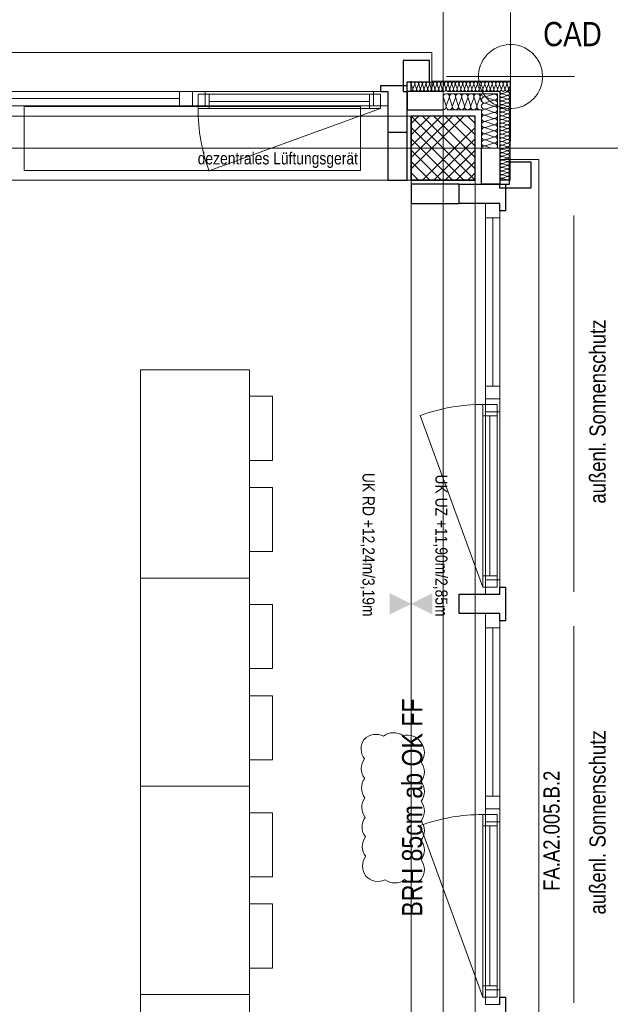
# Model space of a CAD drawing. Extents: x -634 to 300, y 62 to 1102.
# Tile 122 of 125: x -45 to 29, y 884 to 1007. Entities that reach past the tile are written whole.
import ezdxf
from ezdxf.lldxf.tags import DXFTag

# ---------------------------------------------------------------- set-up
doc = ezdxf.new("R2010")
doc.units = 0
doc.layers.get('0').update_dxf_attribs({"lineweight": 13})
doc.layers.add('--70 -72 Beschriftung-9 Einfügepunkt CAD', color=6, linetype='Continuous', lineweight=18, true_color=0xff00ff, plot=False)
for name, color, linetype, lineweight, true_color in [('30 -33 Aussenwände- 3 Aussenstützen', 7, 'Continuous', 50, 0x0000dd), ('30 -33 Aussenwände- 7 Fassade_ Elemente', 7, 'Continuous', 9, 0x00aacc), ('30 -35 Decken- 1 Konstruktion-Träger- Stahlbeton', 7, 'Continuous', 13, 0x33aa00), ('60- 61 allgemeine Ausstattung- 1 Möbel', 9, 'Continuous', 9, 0x808080), ('70 -72 Beschriftung- 1 Beschriftung allgemein', 7, 'Continuous', 9, 0xff6633), ('70 -76 Bemaßung- 2 Allgemein', 9, 'Continuous', 5, 0x808080), ('70 -77 Revision- 2 Wolken', 7, 'Continuous', 18, 0x944cff)]:
    doc.layers.add(name, color=color, linetype=linetype, lineweight=lineweight, true_color=true_color)
doc.layers.add('30 -33 Aussenwände- 8 Sonnenschutz', color=7, linetype='Continuous', lineweight=9)
doc.layers.add('70 -71 Achsen- 1 Gebäudeachsen', color=7, linetype='STRICHPUNKT2-A06CPW00L0', lineweight=18)
doc.styles.get("Standard").update_dxf_attribs({"font": 'ARIALN.TTF'})
tags = doc.linetypes.add('grob-A06CPVZVL0', pattern=[14, 3, -8, 3]).pattern_tags.tags
tags[8:9] = [DXFTag(74, 4), DXFTag(75, 0), DXFTag(340, '0'), DXFTag(46, 0.0), DXFTag(50, 0.0), DXFTag(44, 0.0), DXFTag(45, 0.0)]
tags[6:7] = [DXFTag(74, 4), DXFTag(75, 0), DXFTag(340, '0'), DXFTag(46, 0.0), DXFTag(50, 0.0), DXFTag(44, 0.0), DXFTag(45, 0.0)]
tags[4:5] = [DXFTag(74, 4), DXFTag(75, 0), DXFTag(340, '0'), DXFTag(46, 0.0), DXFTag(50, 0.0), DXFTag(44, 0.0), DXFTag(45, 0.0)]
tags = doc.linetypes.add('STRICHPUNKT2-A06CPW00L0', pattern=[12.7, 6.35, -3.175, 0, -3.175]).pattern_tags.tags
tags[10:11] = [DXFTag(74, 4), DXFTag(75, 0), DXFTag(340, '0'), DXFTag(46, 0.0), DXFTag(50, 0.0), DXFTag(44, 0.0), DXFTag(45, 0.0)]
tags[8:9] = [DXFTag(74, 4), DXFTag(75, 0), DXFTag(340, '0'), DXFTag(46, 0.0), DXFTag(50, 0.0), DXFTag(44, 0.0), DXFTag(45, 0.0)]
tags[6:7] = [DXFTag(74, 4), DXFTag(75, 0), DXFTag(340, '0'), DXFTag(46, 0.0), DXFTag(50, 0.0), DXFTag(44, 0.0), DXFTag(45, 0.0)]
tags[4:5] = [DXFTag(74, 4), DXFTag(75, 0), DXFTag(340, '0'), DXFTag(46, 0.0), DXFTag(50, 0.0), DXFTag(44, 0.0), DXFTag(45, 0.0)]

# ---------------------------------------------------------------- blocks, each defined once
blk = doc.blocks.new('Referenz-A06CPW02L0')
at = {"layer": '--70 -72 Beschriftung-9 Einfügepunkt CAD', "color": 0, "linetype": 'Continuous', "ltscale": 0.18}
for p, q in [((16.39, 1007.82), (16.39, 991.82)), ((16.39, 1007.82), (16.39, 991.82)), ((16.39, 1007.82), (16.39, 991.82)), ((14.06, 1003.08), (14.39, 1003.29)), ((14.06, 1003.08), (14.39, 1003.29)), ((14.39, 1003.29), (14.74, 1003.47)), ((14.39, 1003.29), (14.74, 1003.47)), ((14.74, 1003.47), (15.1, 1003.61)), ((14.74, 1003.47), (15.1, 1003.61)), ((15.1, 1003.61), (15.48, 1003.72)), ((15.1, 1003.61), (15.48, 1003.72)), ((15.48, 1003.72), (15.86, 1003.79)), ((15.48, 1003.72), (15.86, 1003.79)), ((15.86, 1003.79), (16.26, 1003.82)), ((15.86, 1003.79), (16.26, 1003.82)), ((16.26, 1003.82), (16.65, 1003.82)), ((16.26, 1003.82), (16.65, 1003.82)), ((16.65, 1003.82), (17.04, 1003.77)), ((16.65, 1003.82), (17.04, 1003.77)), ((17.04, 1003.77), (17.42, 1003.69)), ((17.04, 1003.77), (17.42, 1003.69)), ((17.42, 1003.69), (17.8, 1003.57)), ((17.42, 1003.69), (17.8, 1003.57)), ((17.8, 1003.57), (18.16, 1003.41)), ((17.8, 1003.57), (18.16, 1003.41)), ((18.16, 1003.41), (18.5, 1003.22)), ((18.16, 1003.41), (18.5, 1003.22)), ((18.5, 1003.22), (18.82, 1003)), ((18.5, 1003.22), (18.82, 1003)), ((12.99, 1001.94), (13.21, 1002.26)), ((12.99, 1001.94), (13.21, 1002.26)), ((13.21, 1002.26), (13.47, 1002.56)), ((13.21, 1002.26), (13.47, 1002.56)), ((13.47, 1002.56), (13.75, 1002.83)), ((13.47, 1002.56), (13.75, 1002.83)), ((13.75, 1002.83), (14.06, 1003.08)), ((13.75, 1002.83), (14.06, 1003.08)), ((18.82, 1003), (19.12, 1002.74)), ((18.82, 1003), (19.12, 1002.74)), ((19.12, 1002.74), (19.39, 1002.46)), ((19.12, 1002.74), (19.39, 1002.46)), ((19.39, 1002.46), (19.64, 1002.15)), ((19.39, 1002.46), (19.64, 1002.15)), ((19.64, 1002.15), (19.85, 1001.82)), ((19.64, 1002.15), (19.85, 1001.82)), ((12.44, 1000.48), (12.52, 1000.86)), ((12.44, 1000.48), (12.52, 1000.86)), ((12.52, 1000.86), (12.64, 1001.23)), ((12.52, 1000.86), (12.64, 1001.23)), ((12.64, 1001.23), (12.8, 1001.59)), ((12.64, 1001.23), (12.8, 1001.59)), ((12.8, 1001.59), (12.99, 1001.94)), ((12.8, 1001.59), (12.99, 1001.94)), ((19.85, 1001.82), (20.03, 1001.48)), ((19.85, 1001.82), (20.03, 1001.48)), ((20.03, 1001.48), (20.17, 1001.11)), ((20.03, 1001.48), (20.17, 1001.11)), ((20.17, 1001.11), (20.28, 1000.73)), ((20.17, 1001.11), (20.28, 1000.73)), ((8.39, 999.82), (24.39, 999.82)), ((8.39, 999.82), (24.39, 999.82)), ((8.39, 999.82), (24.39, 999.82)), ((12.39, 999.69), (12.4, 1000.09)), ((12.39, 999.69), (12.4, 1000.09)), ((12.42, 999.3), (12.39, 999.69)), ((12.42, 999.3), (12.39, 999.69)), ((12.4, 1000.09), (12.44, 1000.48)), ((12.4, 1000.09), (12.44, 1000.48)), ((20.28, 1000.73), (20.35, 1000.35)), ((20.28, 1000.73), (20.35, 1000.35)), ((20.38, 999.56), (20.33, 999.17)), ((20.38, 999.56), (20.33, 999.17)), ((20.35, 1000.35), (20.38, 999.96)), ((20.35, 1000.35), (20.38, 999.96)), ((20.38, 999.96), (20.38, 999.56)), ((20.38, 999.96), (20.38, 999.56)), ((12.49, 998.92), (12.42, 999.3)), ((12.49, 998.92), (12.42, 999.3)), ((12.6, 998.54), (12.49, 998.92)), ((12.6, 998.54), (12.49, 998.92)), ((12.74, 998.17), (12.6, 998.54)), ((12.74, 998.17), (12.6, 998.54)), ((20.13, 998.42), (19.97, 998.06)), ((20.13, 998.42), (19.97, 998.06)), ((20.25, 998.79), (20.13, 998.42)), ((20.25, 998.79), (20.13, 998.42)), ((20.33, 999.17), (20.25, 998.79)), ((20.33, 999.17), (20.25, 998.79)), ((12.92, 997.82), (12.74, 998.17)), ((12.92, 997.82), (12.74, 998.17)), ((13.14, 997.49), (12.92, 997.82)), ((13.14, 997.49), (12.92, 997.82)), ((13.38, 997.19), (13.14, 997.49)), ((13.38, 997.19), (13.14, 997.49)), ((13.65, 996.9), (13.38, 997.19)), ((13.65, 996.9), (13.38, 997.19)), ((19.31, 997.09), (19.02, 996.82)), ((19.31, 997.09), (19.02, 996.82)), ((19.56, 997.39), (19.31, 997.09)), ((19.56, 997.39), (19.31, 997.09)), ((19.78, 997.71), (19.56, 997.39)), ((19.78, 997.71), (19.56, 997.39)), ((19.97, 998.06), (19.78, 997.71)), ((19.97, 998.06), (19.78, 997.71)), ((13.95, 996.65), (13.65, 996.9)), ((13.95, 996.65), (13.65, 996.9)), ((14.27, 996.43), (13.95, 996.65)), ((14.27, 996.43), (13.95, 996.65)), ((14.62, 996.24), (14.27, 996.43)), ((14.62, 996.24), (14.27, 996.43)), ((14.98, 996.08), (14.62, 996.24)), ((14.98, 996.08), (14.62, 996.24)), ((15.35, 995.96), (14.98, 996.08)), ((15.35, 995.96), (14.98, 996.08)), ((15.74, 995.88), (15.35, 995.96)), ((15.74, 995.88), (15.35, 995.96)), ((16.13, 995.83), (15.74, 995.88)), ((16.13, 995.83), (15.74, 995.88)), ((16.91, 995.86), (16.52, 995.83)), ((16.91, 995.86), (16.52, 995.83)), ((17.29, 995.93), (16.91, 995.86)), ((17.29, 995.93), (16.91, 995.86)), ((17.67, 996.04), (17.29, 995.93)), ((17.67, 996.04), (17.29, 995.93)), ((18.04, 996.18), (17.67, 996.04)), ((18.04, 996.18), (17.67, 996.04)), ((18.39, 996.36), (18.04, 996.18)), ((18.39, 996.36), (18.04, 996.18)), ((18.72, 996.57), (18.39, 996.36)), ((18.72, 996.57), (18.39, 996.36)), ((19.02, 996.82), (18.72, 996.57)), ((19.02, 996.82), (18.72, 996.57)), ((16.52, 995.83), (16.13, 995.83)), ((16.52, 995.83), (16.13, 995.83))]:
    blk.add_line(p, q, dxfattribs=at)
at = {"layer": '30 -33 Aussenwände- 3 Aussenstützen', "color": 0, "lineweight": 9}
for p, q in [((3.97, 994.88), (11.97, 986.88)), ((10.55, 994.88), (3.97, 988.3)), ((9.14, 994.88), (3.97, 989.71)), ((7.72, 994.88), (3.97, 991.13)), ((6.31, 994.88), (3.97, 992.54)), ((4.9, 994.88), (3.97, 993.95)), ((5.38, 994.88), (11.97, 988.3)), ((6.8, 994.88), (11.97, 989.71)), ((8.21, 994.88), (11.97, 991.13)), ((9.62, 994.88), (11.97, 992.54)), ((11.04, 994.88), (11.97, 993.95)), ((3.97, 993.47), (10.55, 986.88)), ((11.97, 993.47), (5.38, 986.88)), ((3.97, 992.06), (9.14, 986.88)), ((11.97, 992.06), (6.8, 986.88)), ((7.97, 991.88), (7.97, 989.88)), ((3.97, 990.64), (7.72, 986.88)), ((6.97, 990.88), (8.97, 990.88)), ((11.97, 990.64), (8.21, 986.88)), ((3.97, 989.23), (6.31, 986.88)), ((11.97, 989.23), (9.62, 986.88)), ((3.97, 987.81), (4.9, 986.88)), ((11.97, 987.81), (11.04, 986.88))]:
    blk.add_line(p, q, dxfattribs=at)
at = {"layer": '30 -33 Aussenwände- 3 Aussenstützen', "color": 0, "linetype": 'Continuous', "lineweight": 25, "ltscale": 0.25}
for p, q in [((11.97, 994.88), (3.97, 994.88)), ((3.97, 994.88), (3.97, 986.88)), ((11.97, 986.88), (11.97, 994.88)), ((3.97, 986.88), (11.97, 986.88))]:
    blk.add_line(p, q, dxfattribs=at)
at = {"layer": '30 -33 Aussenwände- 7 Fassade_ Elemente', "color": 0, "linetype": 'Continuous', "ltscale": 0.13}
for p, q in [((-155.63, 1002.82), (6.57, 1002.82)), ((6.57, 1002.82), (6.57, 997.98)), ((4.19, 998.28), (4, 998.88)), ((4.44, 998.88), (4.21, 998.28)), ((4.65, 998.28), (4.46, 998.88)), ((4.65, 998.28), (4.46, 998.88)), ((4.9, 998.88), (4.67, 998.28)), ((4.9, 998.88), (4.67, 998.28)), ((5.11, 998.28), (4.92, 998.88)), ((5.36, 998.88), (5.13, 998.28)), ((5.57, 998.28), (5.38, 998.88)), ((5.81, 998.88), (5.59, 998.28)), ((6.03, 998.28), (5.84, 998.88)), ((6.27, 998.88), (6.05, 998.28)), ((6.49, 998.28), (6.3, 998.88)), ((6.73, 998.88), (6.51, 998.28)), ((6.57, 999.26), (16.35, 999.26)), ((6.95, 998.28), (6.76, 998.88)), ((7.19, 998.88), (6.97, 998.28)), ((7.41, 998.28), (7.22, 998.88)), ((7.65, 998.88), (7.43, 998.28)), ((7.87, 998.28), (7.68, 998.88)), ((8.11, 998.88), (7.89, 998.28)), ((8.33, 998.28), (8.14, 998.88)), ((8.57, 998.88), (8.35, 998.28)), ((8.79, 998.28), (8.6, 998.88)), ((9.03, 998.88), (8.81, 998.28)), ((9.25, 998.28), (9.05, 998.88)), ((9.49, 998.88), (9.27, 998.28)), ((9.71, 998.28), (9.51, 998.88)), ((9.95, 998.88), (9.73, 998.28)), ((10.17, 998.28), (9.97, 998.88)), ((10.41, 998.88), (10.19, 998.28)), ((10.63, 998.28), (10.43, 998.88)), ((10.87, 998.88), (10.65, 998.28)), ((11.09, 998.28), (10.89, 998.88)), ((11.33, 998.88), (11.11, 998.28)), ((11.55, 998.28), (11.35, 998.88)), ((11.79, 998.88), (11.57, 998.28)), ((12.01, 998.28), (11.81, 998.88)), ((12.25, 998.88), (12.03, 998.28)), ((12.47, 998.28), (12.27, 998.88)), ((12.71, 998.88), (12.49, 998.28)), ((12.92, 998.28), (12.73, 998.88)), ((13.17, 998.88), (12.95, 998.28)), ((13.38, 998.28), (13.19, 998.88)), ((13.63, 998.88), (13.41, 998.28)), ((13.84, 998.28), (13.65, 998.88)), ((14.09, 998.88), (13.87, 998.28)), ((14.3, 998.28), (14.11, 998.88)), ((14.55, 998.88), (14.33, 998.28)), ((14.76, 998.28), (14.57, 998.88)), ((15.01, 998.88), (14.79, 998.28)), ((15.22, 998.28), (15.03, 998.88)), ((15.22, 998.28), (15.03, 998.88)), ((15.47, 998.88), (15.25, 998.28)), ((15.47, 998.88), (15.25, 998.28)), ((15.68, 998.28), (15.49, 998.88)), ((15.68, 998.28), (15.49, 998.88)), ((15.93, 998.88), (15.71, 998.28)), ((16.14, 998.28), (15.95, 998.88)), ((16.16, 998.28), (16.27, 998.56)), ((16.35, 999.26), (16.35, 986.88)), ((-23.33, 997.98), (-47.73, 997.98)), ((-23.33, 996.18), (-23.33, 997.98)), ((1.07, 997.98), (-23.33, 997.98)), ((0.17, 997.63), (-22.63, 997.63)), ((-22.63, 997.63), (-22.63, 995.83)), ((0.17, 995.83), (0.17, 997.63)), ((1.07, 996.18), (1.07, 997.98)), ((3.47, 997.98), (3.47, 986.88)), ((6.57, 997.98), (3.47, 997.98)), ((8.34, 996.18), (8.02, 997.18)), ((8.74, 997.18), (8.37, 996.18)), ((8.47, 997.98), (15.07, 997.98)), ((8.47, 997.68), (14.77, 997.68)), ((9.1, 996.18), (8.78, 997.18)), ((9.1, 996.18), (8.78, 997.18)), ((9.51, 997.18), (9.14, 996.18)), ((9.51, 997.18), (9.14, 996.18)), ((9.87, 996.18), (9.55, 997.18)), ((10.28, 997.18), (9.91, 996.18)), ((10.63, 996.18), (10.31, 997.18)), ((10.63, 996.18), (10.31, 997.18)), ((11.04, 997.18), (10.67, 996.18)), ((11.04, 997.18), (10.67, 996.18)), ((11.4, 996.18), (11.08, 997.18)), ((11.4, 996.18), (11.08, 997.18)), ((11.81, 997.18), (11.44, 996.18)), ((12.17, 996.18), (11.85, 997.18)), ((12.57, 997.18), (12.2, 996.18)), ((12.77, 996.69), (12.61, 997.18)), ((13.27, 997.31), (14.27, 997.63)), ((14.27, 996.9), (13.27, 997.27)), ((14.77, 997.68), (14.77, 990.88)), ((15.07, 997.98), (15.07, 990.88)), ((15.97, 997.92), (15.37, 997.7)), ((15.37, 997.68), (15.97, 997.48)), ((15.97, 997.46), (15.37, 997.24)), ((15.37, 997.22), (15.97, 997.02)), ((15.37, 997.22), (15.97, 997.02)), ((15.84, 997.98), (15.97, 997.94)), ((-47.73, 996.18), (-23.33, 996.18)), ((-23.33, 996.18), (1.07, 996.18)), ((13.27, 996.54), (14.27, 996.86)), ((13.27, 996.54), (14.27, 996.86)), ((14.27, 996.13), (13.27, 996.5)), ((14.27, 996.13), (13.27, 996.5)), ((13.27, 995.77), (14.27, 996.1)), ((15.97, 997), (15.37, 996.78)), ((15.97, 997), (15.37, 996.78)), ((15.37, 996.76), (15.97, 996.56)), ((15.37, 996.76), (15.97, 996.56)), ((15.97, 996.54), (15.37, 996.32)), ((15.37, 996.3), (15.97, 996.11)), ((15.97, 996.08), (15.37, 995.86)), ((15.37, 995.84), (15.97, 995.65)), ((-22.63, 995.83), (0.17, 995.83)), ((8.47, 995.68), (12.77, 995.68)), ((12.77, 995.68), (12.77, 990.88)), ((14.27, 995.37), (13.27, 995.74)), ((13.27, 995.01), (14.27, 995.33)), ((14.27, 994.6), (13.27, 994.97)), ((15.97, 995.62), (15.37, 995.4)), ((15.37, 995.38), (15.97, 995.19)), ((15.97, 995.16), (15.37, 994.94)), ((15.37, 994.92), (15.97, 994.73)), ((15.97, 994.7), (15.37, 994.48)), ((13.27, 994.24), (14.27, 994.56)), ((14.27, 993.84), (13.27, 994.2)), ((13.27, 993.48), (14.27, 993.8)), ((14.27, 993.07), (13.27, 993.44)), ((15.37, 994.46), (15.97, 994.27)), ((15.97, 994.24), (15.37, 994.02)), ((15.37, 994), (15.97, 993.81)), ((15.97, 993.78), (15.37, 993.56)), ((15.37, 993.54), (15.97, 993.35)), ((13.27, 992.71), (14.27, 993.03)), ((13.27, 992.71), (14.27, 993.03)), ((14.27, 992.3), (13.27, 992.67)), ((14.27, 992.3), (13.27, 992.67)), ((13.27, 991.94), (14.27, 992.27)), ((13.27, 991.94), (14.27, 992.27)), ((15.97, 993.32), (15.37, 993.1)), ((15.37, 993.08), (15.97, 992.89)), ((15.97, 992.87), (15.37, 992.64)), ((15.37, 992.62), (15.97, 992.43)), ((15.97, 992.41), (15.37, 992.18)), ((15.37, 992.16), (15.97, 991.97)), ((7.97, 991.88), (7.97, 989.88)), ((7.97, 991.88), (7.97, 989.88)), ((7.97, 991.88), (7.97, 989.88)), ((14.27, 991.54), (13.27, 991.91)), ((13.27, 991.18), (14.27, 991.5)), ((13.27, 991.14), (13.96, 990.88)), ((15.97, 991.95), (15.37, 991.72)), ((15.37, 991.7), (15.97, 991.51)), ((15.97, 991.49), (15.37, 991.26)), ((15.37, 991.24), (15.97, 991.05)), ((15.97, 991.03), (15.37, 990.8)), ((8.97, 990.88), (6.97, 990.88)), ((6.97, 990.88), (8.97, 990.88)), ((8.97, 990.88), (6.97, 990.88)), ((15.37, 990.78), (15.97, 990.59)), ((15.97, 990.57), (15.37, 990.35)), ((15.37, 990.32), (15.97, 990.13)), ((15.97, 990.11), (15.37, 989.89)), ((15.37, 989.86), (15.97, 989.67)), ((15.07, 986.38), (15.07, 989.48)), ((15.07, 989.48), (19.91, 989.48)), ((15.97, 989.65), (15.37, 989.43)), ((15.37, 989.4), (15.97, 989.21)), ((15.97, 989.19), (15.37, 988.97)), ((15.37, 988.94), (15.97, 988.75)), ((15.97, 988.73), (15.37, 988.51)), ((15.37, 988.48), (15.97, 988.29)), ((19.91, 989.48), (19.91, 827.28)), ((15.97, 988.27), (15.37, 988.05)), ((15.37, 988.02), (15.97, 987.83)), ((15.97, 987.81), (15.37, 987.59)), ((15.97, 987.81), (15.37, 987.59)), ((15.37, 987.56), (15.97, 987.37)), ((15.37, 987.56), (15.97, 987.37)), ((15.97, 987.35), (15.37, 987.13)), ((3.47, 986.88), (-152.53, 986.88)), ((3.97, 830.38), (3.97, 986.38)), ((3.97, 986.38), (15.07, 986.38)), ((16.35, 986.88), (15.07, 986.88)), ((15.37, 987.11), (15.97, 986.91)), ((15.07, 983.98), (13.27, 983.98)), ((13.27, 983.98), (13.27, 959.58)), ((15.07, 959.58), (15.07, 983.98)), ((13.27, 959.58), (15.07, 959.58)), ((13.27, 959.58), (13.27, 935.18)), ((15.07, 935.18), (15.07, 959.58)), ((14.72, 958.88), (12.92, 958.88)), ((12.92, 958.88), (12.92, 936.08)), ((14.72, 936.08), (14.72, 958.88)), ((12.92, 936.08), (14.72, 936.08)), ((13.27, 935.18), (15.07, 935.18)), ((15.07, 932.78), (13.27, 932.78)), ((13.27, 932.78), (13.27, 908.38)), ((15.07, 908.38), (15.07, 932.78)), ((14.72, 907.68), (12.92, 907.68)), ((12.92, 907.68), (12.92, 884.88)), ((15.07, 908.38), (13.27, 908.38)), ((13.27, 908.38), (13.27, 883.98)), ((14.72, 884.88), (14.72, 907.68)), ((15.07, 883.98), (15.07, 908.38)), ((12.92, 884.88), (14.72, 884.88)), ((13.27, 883.98), (15.07, 883.98))]:
    blk.add_line(p, q, dxfattribs=at)
at = {"layer": '30 -33 Aussenwände- 7 Fassade_ Elemente', "color": 0, "linetype": 'Continuous', "lineweight": 25, "ltscale": 0.25}
for p, q in [((6.27, 1001.82), (2.97, 1001.82)), ((2.97, 1001.82), (2.97, 997.98)), ((6.27, 999.18), (6.27, 1001.82)), ((0.17, 998.68), (0.17, 997.98)), ((3.47, 998.68), (0.17, 998.68)), ((3.47, 997.98), (3.47, 999.18)), ((3.47, 999.18), (6.27, 999.18)), ((3.47, 992.88), (3.47, 998.68)), ((3.97, 997.98), (3.97, 999.26)), ((0.17, 997.98), (1.07, 997.98)), ((1.07, 997.98), (1.07, 992.88)), ((2.97, 997.98), (3.47, 997.98)), ((7.97, 997.98), (3.47, 997.98)), ((3.47, 997.98), (3.47, 995.68)), ((3.47, 995.68), (7.97, 995.68)), ((1.07, 992.88), (3.47, 992.88)), ((1.07, 992.88), (1.07, 986.88)), ((3.47, 986.88), (3.47, 992.88)), ((12.77, 986.38), (12.77, 990.88)), ((15.07, 990.88), (15.07, 986.38)), ((16.27, 986.38), (16.27, 989.18)), ((16.27, 989.18), (18.91, 989.18)), ((18.91, 989.18), (18.91, 985.88)), ((1.07, 986.88), (3.47, 986.88)), ((9.97, 986.38), (3.97, 986.38)), ((3.97, 986.38), (3.97, 983.98)), ((9.97, 983.98), (9.97, 986.38)), ((9.97, 986.38), (15.77, 986.38)), ((15.07, 986.38), (12.77, 986.38)), ((16.35, 986.88), (15.07, 986.88)), ((15.07, 986.38), (16.27, 986.38)), ((15.07, 985.88), (15.07, 986.38)), ((15.77, 986.38), (15.77, 983.08)), ((18.91, 985.88), (15.07, 985.88)), ((3.97, 983.98), (9.97, 983.98)), ((15.07, 983.98), (9.97, 983.98)), ((15.07, 983.08), (15.07, 983.98)), ((15.77, 983.08), (15.07, 983.08)), ((15.07, 935.18), (15.07, 936.08)), ((15.07, 936.08), (15.77, 936.08)), ((15.77, 936.08), (15.77, 931.88)), ((9.97, 932.78), (9.97, 935.18)), ((9.97, 935.18), (15.07, 935.18)), ((15.07, 932.78), (9.97, 932.78)), ((15.07, 931.88), (15.07, 932.78)), ((15.77, 931.88), (15.07, 931.88)), ((15.07, 883.98), (15.07, 884.88)), ((15.07, 884.88), (15.77, 884.88)), ((15.77, 884.88), (15.77, 880.68))]:
    blk.add_line(p, q, dxfattribs=at)
at = {"layer": '30 -33 Aussenwände- 7 Fassade_ Elemente', "color": 0, "linetype": 'Continuous', "lineweight": 18, "ltscale": 0.18}
for p, q in [((-24.93, 997.08), (-45.93, 997.08)), ((-23.33, 997.98), (-24.93, 997.98)), ((-24.93, 997.98), (-24.93, 996.18)), ((-23.33, 996.18), (-23.33, 997.98)), ((-21.73, 997.98), (-23.33, 997.98)), ((-21.23, 997.63), (-22.63, 997.63)), ((-22.63, 997.63), (-22.63, 995.83)), ((-21.73, 996.18), (-21.73, 997.98)), ((-21.23, 995.83), (-21.23, 997.63)), ((0.17, 997.63), (-1.23, 997.63)), ((-1.23, 997.63), (-1.23, 995.83)), ((1.07, 997.98), (-0.73, 997.98)), ((-0.73, 997.98), (-0.73, 996.18)), ((0.17, 995.83), (0.17, 997.63)), ((1.07, 996.18), (1.07, 997.98)), ((-24.93, 996.18), (-23.33, 996.18)), ((-23.33, 996.18), (-21.73, 996.18)), ((-21.23, 996.73), (-1.23, 996.73)), ((-0.73, 996.18), (1.07, 996.18)), ((-22.63, 995.83), (-21.23, 995.83)), ((-1.23, 995.83), (0.17, 995.83)), ((9.97, 983.98), (9.97, 986.38)), ((9.97, 986.38), (15.77, 986.38)), ((15.77, 986.38), (15.77, 983.08)), ((15.07, 983.98), (9.97, 983.98)), ((15.07, 983.98), (13.27, 983.98)), ((13.27, 983.98), (13.27, 982.18)), ((15.07, 983.08), (15.07, 983.98)), ((15.07, 982.18), (15.07, 983.98)), ((15.77, 983.08), (15.07, 983.08)), ((13.27, 982.18), (15.07, 982.18)), ((14.17, 961.18), (14.17, 982.18)), ((15.07, 961.18), (13.27, 961.18)), ((13.27, 961.18), (13.27, 959.58)), ((15.07, 959.58), (15.07, 961.18)), ((15.07, 959.58), (13.27, 959.58)), ((13.27, 959.58), (13.27, 957.98)), ((15.07, 957.98), (15.07, 959.58)), ((14.72, 958.88), (12.92, 958.88)), ((12.92, 958.88), (12.92, 957.48)), ((13.27, 957.98), (15.07, 957.98)), ((14.72, 957.48), (14.72, 958.88)), ((12.92, 957.48), (14.72, 957.48)), ((13.82, 957.48), (13.82, 937.48)), ((14.72, 937.48), (12.92, 937.48)), ((12.92, 937.48), (12.92, 936.08)), ((15.07, 936.98), (13.27, 936.98)), ((13.27, 936.98), (13.27, 935.18)), ((14.72, 936.08), (14.72, 937.48)), ((15.07, 935.18), (15.07, 936.98)), ((12.92, 936.08), (14.72, 936.08)), ((13.27, 935.18), (15.07, 935.18)), ((15.07, 932.78), (13.27, 932.78)), ((13.27, 932.78), (13.27, 930.98)), ((15.07, 930.98), (15.07, 932.78)), ((13.27, 930.98), (15.07, 930.98)), ((14.17, 909.98), (14.17, 930.98)), ((15.07, 909.98), (13.27, 909.98)), ((13.27, 909.98), (13.27, 908.38)), ((15.07, 908.38), (15.07, 909.98)), ((14.72, 907.68), (12.92, 907.68)), ((12.92, 907.68), (12.92, 906.28)), ((13.27, 908.38), (15.07, 908.38)), ((13.27, 908.38), (13.27, 906.78)), ((14.72, 906.28), (14.72, 907.68)), ((15.07, 906.78), (15.07, 908.38)), ((12.92, 906.28), (14.72, 906.28)), ((13.27, 906.78), (15.07, 906.78)), ((13.82, 906.28), (13.82, 886.28)), ((14.72, 886.28), (12.92, 886.28)), ((12.92, 886.28), (12.92, 884.88)), ((15.07, 885.78), (13.27, 885.78)), ((13.27, 885.78), (13.27, 883.98)), ((14.72, 884.88), (14.72, 886.28)), ((15.07, 883.98), (15.07, 885.78)), ((12.92, 884.88), (14.72, 884.88)), ((13.27, 883.98), (15.07, 883.98))]:
    blk.add_line(p, q, dxfattribs=at)
at = {"layer": '30 -33 Aussenwände- 7 Fassade_ Elemente', "color": 0, "linetype": 'grob-A06CPVZVL0', "ltscale": 0.13}
for p, q in [((-44.33, 996.08), (-2.33, 996.08)), ((-44.33, 988.08), (-44.33, 996.08)), ((-2.33, 996.08), (-2.33, 988.08)), ((0.17, 995.83), (-21.26, 988.04)), ((-2.33, 988.08), (-44.33, 988.08)), ((12.92, 936.08), (5.12, 957.51)), ((12.92, 884.88), (5.12, 906.31))]:
    blk.add_line(p, q, dxfattribs=at)
at = {"layer": '30 -33 Aussenwände- 7 Fassade_ Elemente', "color": 0, "linetype": 'Continuous', "ltscale": 0.13}
for centre, major_axis, end_param in [((4.22, 998.95), (0.219, -0.07), 3.765224), ((4.68, 998.95), (0.219, -0.07), 3.765224), ((4.68, 998.95), (0.219, -0.07), 3.765224), ((5.14, 998.95), (0.219, -0.07), 3.765224), ((5.6, 998.95), (0.219, -0.07), 3.765224), ((6.06, 998.95), (0.219, -0.07), 3.765224), ((6.52, 998.95), (0.219, -0.07), 3.765224), ((6.98, 998.95), (0.219, -0.07), 3.765224), ((7.43, 998.95), (0.219, -0.07), 3.765224), ((7.89, 998.95), (0.219, -0.07), 3.765224), ((8.35, 998.95), (0.219, -0.07), 3.765224), ((8.81, 998.95), (0.219, -0.07), 3.765224), ((9.27, 998.95), (0.219, -0.07), 3.765224), ((9.73, 998.95), (0.219, -0.07), 3.765224), ((10.19, 998.95), (0.219, -0.07), 3.765224), ((10.65, 998.95), (0.219, -0.07), 3.765224), ((11.11, 998.95), (0.219, -0.07), 3.765224), ((11.57, 998.95), (0.219, -0.07), 3.765224), ((12.03, 998.95), (0.219, -0.07), 3.765224), ((12.49, 998.95), (0.219, -0.07), 3.765224), ((12.95, 998.95), (0.219, -0.07), 3.765224), ((13.41, 998.95), (0.219, -0.07), 3.765224), ((13.87, 998.95), (0.219, -0.07), 3.765224), ((14.33, 998.95), (0.219, -0.07), 3.765224), ((14.79, 998.95), (0.219, -0.07), 3.765224), ((15.25, 998.95), (0.219, -0.07), 3.765224), ((15.25, 998.95), (-0.135, 0.186), 1.255075), ((15.25, 998.95), (0.135, 0.186), 1.255075), ((15.25, 998.95), (0.219, -0.07), 1.255075), ((15.71, 998.95), (0.219, -0.07), 3.765224), ((15.71, 998.95), (-0.135, 0.186), 1.255075), ((15.71, 998.95), (0.135, 0.186), 1.255075), ((15.71, 998.95), (0.219, -0.07), 1.255075), ((16.17, 998.95), (0.099, 0.207), 2.32715), ((3.97, 998.21), (-0.003, -0.23), 1.896254), ((4.43, 998.21), (-0.219, 0.07), 3.764652), ((4.43, 998.21), (-0.219, 0.07), 3.764652), ((4.89, 998.21), (-0.219, 0.07), 3.764652), ((4.89, 998.21), (-0.219, 0.07), 3.764652), ((5.35, 998.21), (-0.219, 0.07), 3.764652), ((5.81, 998.21), (-0.219, 0.07), 3.764652), ((6.27, 998.21), (-0.219, 0.07), 3.764652), ((6.73, 998.21), (-0.219, 0.07), 3.764652), ((7.19, 998.21), (-0.219, 0.07), 3.764652), ((7.65, 998.21), (-0.219, 0.07), 3.764652), ((8.11, 998.21), (-0.219, 0.07), 3.764652), ((8.38, 997.3), (0.364, -0.118), 3.765224), ((8.57, 998.21), (-0.219, 0.07), 3.764652), ((9.15, 997.3), (0.364, -0.118), 3.765224), ((9.15, 997.3), (0.364, -0.118), 3.765224), ((9.03, 998.21), (-0.219, 0.07), 3.764652), ((9.49, 998.21), (-0.219, 0.07), 3.764652), ((9.91, 997.3), (0.364, -0.118), 3.765224), ((9.95, 998.21), (-0.219, 0.07), 3.764652), ((10.41, 998.21), (-0.219, 0.07), 3.764652), ((10.68, 997.3), (0.364, -0.118), 3.765224), ((10.68, 997.3), (-0.224, 0.31), 1.255075), ((10.68, 997.3), (0.225, 0.31), 1.255075), ((10.87, 998.21), (-0.219, 0.07), 3.764652), ((10.68, 997.3), (0.364, -0.118), 1.255075), ((11.44, 997.3), (0.364, -0.118), 3.765224), ((11.44, 997.3), (-0.224, 0.31), 1.255075), ((11.33, 998.21), (-0.219, 0.07), 3.764652), ((11.44, 997.3), (0.225, 0.31), 1.255075), ((11.79, 998.21), (-0.219, 0.07), 3.764652), ((11.44, 997.3), (0.364, -0.118), 1.255075), ((12.21, 997.3), (-0.224, 0.31), 1.255075), ((12.21, 997.3), (0.225, 0.31), 1.255075), ((12.25, 998.21), (-0.219, 0.07), 3.764652), ((12.21, 997.3), (0.364, -0.118), 1.255075), ((12.71, 998.21), (-0.219, 0.07), 3.764652), ((12.98, 997.3), (-0.208, 0.321), 1.307885), ((13.15, 996.9), (0.117, 0.364), 3.764652), ((13.15, 996.9), (0.117, 0.364), 3.764652), ((13.15, 997.67), (-0.383, 0.005), 1.896254), ((13.17, 998.21), (-0.219, 0.07), 3.764652), ((13.63, 998.21), (-0.219, 0.07), 3.764652), ((14.09, 998.21), (-0.219, 0.07), 3.764652), ((14.38, 997.26), (-0.117, -0.364), 3.765224), ((14.54, 998.21), (-0.219, 0.07), 3.764652), ((15, 998.21), (-0.219, 0.07), 3.764652), ((15, 998.21), (-0.219, 0.07), 1.254884), ((15, 998.21), (-0.135, -0.186), 1.254884), ((15.3, 997.92), (-0.22, 0.066), 2.172087), ((15.3, 997.46), (-0.186, 0.135), 1.254884), ((15.3, 997), (0.07, 0.219), 3.764652), ((15.3, 997), (-0.186, 0.135), 1.254884), ((15.3, 997.46), (0.07, 0.219), 1.254884), ((15.3, 997.46), (-0.186, -0.135), 1.254884), ((15.3, 997), (0.07, 0.219), 1.254884), ((15, 998.21), (0.135, -0.186), 1.254884), ((15.46, 998.21), (-0.219, 0.07), 3.764652), ((15.46, 998.21), (-0.219, 0.07), 1.254884), ((15.46, 998.21), (-0.135, -0.186), 1.254884), ((15.46, 998.21), (0.135, -0.186), 1.254884), ((15.92, 998.21), (-0.219, 0.07), 1.254884), ((15.92, 998.21), (-0.135, -0.186), 1.254884), ((16.04, 998.16), (-0.07, -0.219), 0.990893), ((16.04, 997.7), (0.186, 0.135), 1.255075), ((16.04, 997.7), (-0.07, -0.219), 1.255075), ((16.04, 997.24), (-0.07, -0.219), 3.765224), ((16.04, 997.24), (0.186, 0.135), 1.255075), ((16.04, 997.24), (-0.07, -0.219), 1.255075), ((15.92, 998.21), (0.135, -0.186), 1.254884), ((16.38, 998.21), (-0.219, 0.07), 1.349822), ((16.04, 997.7), (0.186, -0.135), 1.255075), ((16.04, 997.24), (0.186, -0.135), 1.255075), ((7.97, 996.07), (-0.006, -0.383), 1.896254), ((8.74, 996.07), (-0.364, 0.118), 3.764652), ((8.74, 996.07), (-0.364, 0.118), 3.764652), ((9.5, 996.07), (-0.364, 0.118), 3.764652), ((9.5, 996.07), (-0.364, 0.118), 3.764652), ((10.27, 996.06), (-0.364, 0.118), 3.764652), ((10.27, 996.06), (-0.364, 0.118), 1.254884), ((10.27, 996.06), (0.224, -0.31), 1.254884), ((11.04, 996.06), (-0.364, 0.118), 3.764652), ((11.04, 996.06), (-0.364, 0.118), 1.254884), ((11.04, 996.06), (0.224, -0.31), 1.254884), ((11.8, 996.06), (-0.364, 0.118), 1.254884), ((11.8, 996.06), (0.224, -0.31), 1.254884), ((12.57, 996.06), (-0.364, 0.118), 2.429518), ((13.15, 996.14), (0.117, 0.364), 3.764652), ((13.15, 996.14), (0.117, 0.364), 3.764652), ((14.38, 996.5), (-0.117, -0.364), 3.765224), ((14.38, 996.5), (-0.117, -0.364), 3.765224), ((14.38, 995.73), (-0.117, -0.364), 3.765224), ((15.3, 996.54), (0.07, 0.219), 3.764652), ((15.3, 996.54), (-0.186, 0.135), 1.254884), ((15.3, 996.08), (0.07, 0.219), 3.764652), ((15.3, 995.62), (0.07, 0.219), 3.764652), ((15.3, 997), (-0.186, -0.135), 1.254884), ((15.3, 996.54), (0.07, 0.219), 1.254884), ((15.3, 996.54), (-0.186, -0.135), 1.254884), ((16.04, 996.78), (-0.07, -0.219), 3.765224), ((16.04, 996.78), (0.186, 0.135), 1.255075), ((16.04, 996.78), (-0.07, -0.219), 1.255075), ((16.04, 996.32), (-0.07, -0.219), 3.765224), ((16.04, 995.86), (-0.07, -0.219), 3.765224), ((16.04, 996.78), (0.186, -0.135), 1.255075), ((10.27, 996.06), (-0.225, -0.31), 1.254884), ((11.04, 996.06), (-0.225, -0.31), 1.254884), ((11.8, 996.06), (-0.225, -0.31), 1.254884), ((13.15, 995.37), (0.117, 0.364), 3.764652), ((13.15, 994.61), (0.117, 0.364), 3.764652), ((14.38, 994.97), (-0.117, -0.364), 3.765224), ((14.38, 994.2), (-0.117, -0.364), 3.765224), ((15.3, 995.16), (0.07, 0.219), 3.764652), ((15.3, 994.7), (0.07, 0.219), 3.764652), ((16.04, 995.4), (-0.07, -0.219), 3.765224), ((16.04, 994.94), (-0.07, -0.219), 3.765224), ((16.04, 994.49), (-0.07, -0.219), 3.765224), ((13.15, 993.84), (0.117, 0.364), 3.764652), ((13.15, 993.07), (0.117, 0.364), 3.764652), ((13.15, 993.07), (0.117, 0.364), 1.254884), ((14.38, 993.43), (-0.117, -0.364), 3.765224), ((15.3, 994.24), (0.07, 0.219), 3.764652), ((15.3, 993.78), (0.07, 0.219), 3.764652), ((15.3, 993.32), (0.07, 0.219), 3.764652), ((16.04, 994.03), (-0.07, -0.219), 3.765224), ((16.04, 993.57), (-0.07, -0.219), 3.765224), ((13.15, 993.07), (-0.31, 0.225), 1.254884), ((13.15, 992.31), (0.117, 0.364), 3.764652), ((13.15, 992.31), (-0.31, 0.225), 1.254884), ((13.15, 993.07), (-0.31, -0.225), 1.254884), ((13.15, 992.31), (0.117, 0.364), 1.254884), ((14.38, 992.67), (-0.117, -0.364), 3.765224), ((14.38, 992.67), (0.31, 0.225), 1.255075), ((14.38, 992.67), (-0.117, -0.364), 1.255075), ((14.38, 991.9), (-0.117, -0.364), 3.765224), ((14.38, 991.9), (0.31, 0.225), 1.255075), ((14.38, 992.67), (0.31, -0.225), 1.255075), ((15.3, 992.86), (0.07, 0.219), 3.764652), ((15.3, 992.4), (0.07, 0.219), 3.764652), ((15.3, 991.94), (0.07, 0.219), 3.764652), ((16.04, 993.11), (-0.07, -0.219), 3.765224), ((16.04, 992.65), (-0.07, -0.219), 3.765224), ((16.04, 992.19), (-0.07, -0.219), 3.765224), ((13.15, 991.54), (-0.31, 0.225), 1.254884), ((13.15, 990.78), (0.117, 0.364), 1.598679), ((13.15, 992.31), (-0.31, -0.225), 1.254884), ((13.15, 991.54), (0.117, 0.364), 1.254884), ((13.15, 991.54), (-0.31, -0.225), 1.254884), ((14.38, 991.9), (-0.117, -0.364), 1.255075), ((14.38, 991.14), (0.288, -0.252), 2.600578), ((14.38, 991.9), (0.31, -0.225), 1.255075), ((15.3, 991.48), (0.07, 0.219), 3.764652), ((15.3, 991.02), (0.07, 0.219), 3.764652), ((16.04, 991.73), (-0.07, -0.219), 3.765224), ((16.04, 991.27), (-0.07, -0.219), 3.765224), ((16.04, 990.81), (-0.07, -0.219), 3.765224), ((15.3, 990.56), (0.07, 0.219), 3.764652), ((15.3, 990.1), (0.07, 0.219), 3.764652), ((15.3, 989.64), (0.07, 0.219), 3.764652), ((16.04, 990.35), (-0.07, -0.219), 3.765224), ((16.04, 989.89), (-0.07, -0.219), 3.765224), ((15.3, 989.18), (0.07, 0.219), 3.764652), ((15.3, 988.73), (0.07, 0.219), 3.764652), ((15.3, 988.27), (0.07, 0.219), 3.764652), ((16.04, 989.43), (-0.07, -0.219), 3.765224), ((16.04, 988.97), (-0.07, -0.219), 3.765224), ((16.04, 988.51), (-0.07, -0.219), 3.765224), ((15.3, 987.81), (0.07, 0.219), 3.764652), ((15.3, 987.81), (0.07, 0.219), 3.764652), ((15.3, 987.35), (0.07, 0.219), 3.764652), ((15.3, 987.35), (0.07, 0.219), 3.764652), ((16.04, 988.05), (-0.07, -0.219), 3.765224), ((16.04, 987.59), (-0.07, -0.219), 3.765224), ((16.04, 987.59), (-0.07, -0.219), 3.765224), ((16.04, 987.13), (-0.07, -0.219), 3.765224), ((15.3, 986.89), (0.07, 0.219), 1.896254)]:
    blk.add_ellipse(centre, major_axis=major_axis, ratio=1, start_param=0, end_param=end_param, dxfattribs=at)
at = {"layer": '30 -33 Aussenwände- 7 Fassade_ Elemente', "color": 0, "linetype": 'grob-A06CPVZVL0', "ltscale": 0.13}
for centre, major_axis in [((0.17, 995.83), (-22.8, 0)), ((12.92, 936.08), (0, 22.8)), ((12.92, 884.88), (0, 22.8))]:
    blk.add_ellipse(centre, major_axis=major_axis, ratio=1, start_param=0, end_param=0.349066, dxfattribs=at)
at = {"layer": '30 -33 Aussenwände- 8 Sonnenschutz', "color": 0, "linetype": 'Continuous', "ltscale": 0.13}
for p, q in [((24.29, 982.48), (24.29, 935.48)), ((24.29, 931.18), (24.29, 884.18))]:
    blk.add_line(p, q, dxfattribs=at)
at = {"layer": '30 -35 Decken- 1 Konstruktion-Träger- Stahlbeton', "color": 0, "linetype": 'grob-A06CPVZVL0', "lineweight": -2, "ltscale": 0.13}
for p, q in [((3.97, 994.88), (-554.53, 994.88)), ((3.97, 986.88), (-554.53, 986.88)), ((3.97, 986.88), (3.97, 604.88)), ((11.97, 986.88), (11.97, 604.88))]:
    blk.add_line(p, q, dxfattribs=at)
at = {"layer": '30 -35 Decken- 1 Konstruktion-Träger- Stahlbeton', "color": 0, "lineweight": 35}
for p, q in [((3.97, 986.88), (3.97, 994.88)), ((11.97, 986.88), (3.97, 986.88))]:
    blk.add_line(p, q, dxfattribs=at)
at = {"layer": '60- 61 allgemeine Ausstattung- 1 Möbel', "color": 0, "linetype": 'Continuous', "ltscale": 0.13}
for p, q in [((-29.82, 937.21), (-29.82, 963.21)), ((-29.82, 963.21), (-16.22, 963.21)), ((-16.22, 963.21), (-16.22, 937.21)), ((-16.22, 951.9), (-16.22, 959.9)), ((-16.22, 959.9), (-13.34, 959.9)), ((-13.34, 959.9), (-13.34, 951.9)), ((-13.34, 951.9), (-16.22, 951.9)), ((-16.22, 940.51), (-16.22, 948.51)), ((-16.22, 948.51), (-13.34, 948.51)), ((-13.34, 948.51), (-13.34, 940.51)), ((-13.34, 940.51), (-16.22, 940.51)), ((-16.22, 937.21), (-29.82, 937.21)), ((-29.82, 911.21), (-29.82, 937.21)), ((-29.82, 937.21), (-16.22, 937.21)), ((-16.22, 937.21), (-16.22, 911.21)), ((-16.22, 925.9), (-16.22, 933.9)), ((-16.22, 933.9), (-13.34, 933.9)), ((-13.34, 933.9), (-13.34, 925.9)), ((-13.34, 925.9), (-16.22, 925.9)), ((-16.22, 914.51), (-16.22, 922.51)), ((-16.22, 922.51), (-13.34, 922.51)), ((-13.34, 922.51), (-13.34, 914.51)), ((-13.34, 914.51), (-16.22, 914.51)), ((-29.82, 885.21), (-29.82, 911.21)), ((-29.82, 911.21), (-16.22, 911.21)), ((-16.22, 911.21), (-29.82, 911.21)), ((-16.22, 911.21), (-16.22, 885.21)), ((-16.22, 899.9), (-16.22, 907.9)), ((-16.22, 907.9), (-13.34, 907.9)), ((-13.34, 907.9), (-13.34, 899.9)), ((-13.34, 899.9), (-16.22, 899.9)), ((-16.22, 888.51), (-16.22, 896.51)), ((-16.22, 896.51), (-13.34, 896.51)), ((-13.34, 896.51), (-13.34, 888.51)), ((-13.34, 888.51), (-16.22, 888.51)), ((-16.22, 885.21), (-29.82, 885.21)), ((-29.82, 859.21), (-29.82, 885.21)), ((-29.82, 885.21), (-16.22, 885.21)), ((-16.22, 885.21), (-16.22, 859.21))]:
    blk.add_line(p, q, dxfattribs=at)
at = {"layer": '70 -71 Achsen- 1 Gebäudeachsen', "color": 0, "linetype": 'STRICHPUNKT2-A06CPW00L0', "ltscale": 0.18}
for p, q in [((7.97, 1075.82), (7.97, 76.38)), ((-554.53, 990.88), (92.91, 990.88))]:
    blk.add_line(p, q, dxfattribs=at)
at = {"layer": '70 -72 Beschriftung- 1 Beschriftung allgemein', "color": 0, "linetype": 'Continuous', "ltscale": 0.13}
for p, q in [((7.97, 994.88), (11.97, 994.88)), ((11.97, 994.88), (11.97, 986.88))]:
    blk.add_line(p, q, dxfattribs=at)
at = {"layer": '70 -76 Bemaßung- 2 Allgemein', "color": 0, "lineweight": 0}
for points in [[(1.3, 932.65), (3.97, 933.98), (1.3, 935.32)], [(6.64, 932.65), (3.97, 933.98), (6.64, 935.32)]]:
    blk.add_solid(points, dxfattribs=at)
at = {"layer": '70 -77 Revision- 2 Wolken', "color": 0, "linetype": 'Continuous', "ltscale": 0.18}
for centre, major_axis in [((-0.42, 915.65), (-0.32, 2.01)), ((-0.42, 915.65), (0.95, 1.8)), ((1.79, 915.87), (-0.06, 2.03)), ((1.79, 915.87), (1.17, 1.66)), ((3.51, 915.57), (0.73, 1.9)), ((3.51, 915.57), (1.72, 1.08)), ((-0.24, 915.87), (-1.64, 1.2)), ((3.61, 915.43), (2.03, 0)), ((-0.24, 915.87), (-2.03, -0.03)), ((3.61, 915.43), (1.63, -1.22)), ((-0.21, 913.43), (-1.64, 1.2)), ((3.61, 912.99), (2.03, 0)), ((-0.21, 913.43), (-2.03, -0.03)), ((3.61, 912.99), (1.63, -1.22)), ((-0.18, 910.99), (-1.64, 1.2)), ((3.61, 910.56), (2.03, 0)), ((-0.18, 910.99), (-2.03, -0.03)), ((3.61, 910.56), (1.63, -1.22)), ((-0.15, 908.55), (-1.64, 1.2)), ((3.61, 908.12), (2.03, 0)), ((-0.15, 908.55), (-2.03, -0.03)), ((3.61, 908.12), (1.63, -1.22)), ((-0.12, 906.12), (-1.64, 1.2)), ((-0.12, 906.12), (-2.03, -0.03)), ((3.61, 905.68), (2.03, 0)), ((-0.09, 903.68), (-1.64, 1.2)), ((3.61, 905.68), (1.63, -1.22)), ((-0.09, 903.68), (-2.03, -0.03)), ((3.61, 903.24), (2.03, 0)), ((-0.06, 901.24), (-1.64, 1.2)), ((3.61, 903.24), (1.63, -1.22)), ((-0.06, 901.24), (-2.03, -0.03)), ((3.61, 900.8), (2.03, 0)), ((-0.16, 901.36), (-1.51, -1.36)), ((3.61, 900.8), (1.63, -1.22)), ((-0.16, 901.36), (-0.39, -2)), ((1.93, 901.17), (-1.2, -1.64)), ((1.93, 901.17), (0.02, -2.03)), ((4.19, 900.95), (-1.02, -1.39)), ((4.19, 900.95), (0.02, -1.73))]:
    blk.add_ellipse(centre, major_axis=major_axis, ratio=1, start_param=0, end_param=0.643501, dxfattribs=at)
at = {"layer": '--70 -72 Beschriftung-9 Einfügepunkt CAD', "color": 0, "linetype": 'Continuous', "ltscale": 0.18, "insert": (20.47, 1006.64), "char_height": 3.0207, "attachment_point": 1}
blk.add_mtext('{\\fArial Narrow;CAD}', dxfattribs=at)
blk.add_mtext('{\\fArial Narrow;CAD}', dxfattribs=at)
at = {"layer": '30 -33 Aussenwände- 7 Fassade_ Elemente', "color": 0, "linetype": 'ByBlock', "ltscale": 0.13, "char_height": 0.0036, "attachment_point": 1}
for s, insert, rotation in [('{\\fArial Narrow;IFC_UUID}', (-38.23, 991.62), 180), ('{\\fArial Narrow;instanceID}', (-38.23, 991.62), 180), ('{\\fArial Narrow;instanceID}', (15.77, 991.62), 180), ('{\\fArial Narrow;IFC_UUID}', (15.77, 991.62), 180), ('{\\fArial Narrow;IFC_UUID}', (8.7, 974.48), 90), ('{\\fArial Narrow;instanceID}', (8.7, 974.48), 90), ('{\\fArial Narrow;IFC_UUID}', (8.7, 920.48), 90), ('{\\fArial Narrow;instanceID}', (8.7, 920.48), 90)]:
    blk.add_mtext(s, dxfattribs=dict(at, insert=insert, rotation=rotation))
at = {"layer": '30 -33 Aussenwände- 7 Fassade_ Elemente', "color": 0, "linetype": 'Continuous', "ltscale": 0.13, "insert": (-22.67, 990.37), "char_height": 1.5103, "attachment_point": 1}
blk.add_mtext('{\\fArial Narrow;dezentrales Lüftungsgerät}', dxfattribs=at)
at = {"layer": '30 -33 Aussenwände- 7 Fassade_ Elemente', "color": 0, "linetype": 'Continuous', "ltscale": 0.13, "insert": (2.85, 894.93), "char_height": 2.5172, "attachment_point": 1, "rotation": 90}
blk.add_mtext('{\\fArial Narrow;BRH 85cm ab OK FF}', dxfattribs=at)
at = {"layer": '30 -33 Aussenwände- 8 Sonnenschutz', "color": 0, "linetype": 'Continuous', "ltscale": 0.13, "char_height": 2.0138, "attachment_point": 1, "rotation": 90}
for s, insert in [('{\\fArial Narrow;Sonnenschutz}', (26.25, 954.86)), ('{\\fArial Narrow;außenl.}', (26.25, 946.5)), ('{\\fArial Narrow;Sonnenschutz}', (26.25, 903.56)), ('{\\fArial Narrow;außenl.}', (26.25, 895.2))]:
    blk.add_mtext(s, dxfattribs=dict(at, insert=insert))
at = {"layer": '70 -72 Beschriftung- 1 Beschriftung allgemein', "color": 0, "linetype": 'Continuous', "ltscale": 0.13, "insert": (20.5, 898.15), "char_height": 2.0138, "attachment_point": 1, "rotation": 90}
blk.add_mtext('{\\fArial Narrow;FA.A2.005.B.2}', dxfattribs=at)
at = {"layer": '70 -76 Bemaßung- 2 Allgemein', "color": 0, "linetype": 'Continuous', "ltscale": 0.13, "char_height": 1.5103, "attachment_point": 1, "rotation": 270}
for s, insert in [('{\\fArial Narrow;UK RD +12,24m/3,19m}', (-0.58, 950.34)), ('{\\fArial Narrow;UK UZ +11,90m/2,85m}', (8.52, 950.14))]:
    blk.add_mtext(s, dxfattribs=dict(at, insert=insert))

msp = doc.modelspace()

# ---------------------------------------------------------------- block references
at = {"color": 8, "lineweight": 13, "ltscale": 0.13, "true_color": 0x808080}
msp.add_blockref('Referenz-A06CPW02L0', (0, 0), dxfattribs=at)

doc.saveas('drawing.dxf')
